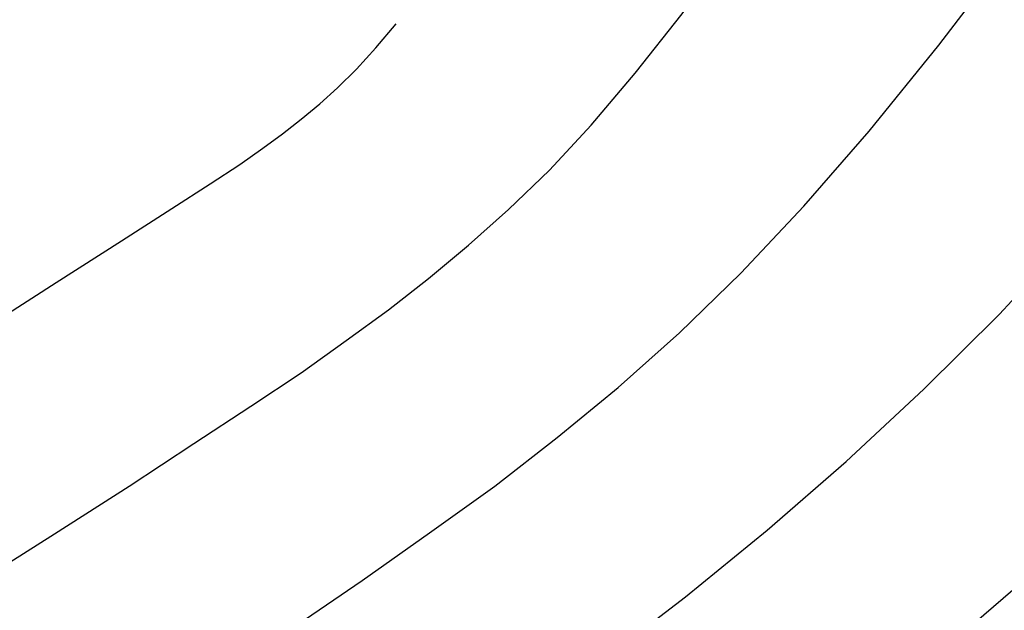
# Model space of a CAD drawing. Extents: x 0 to 363660, y 0 to 4201329.
# Tile 224 of 256: x 360280.34 to 360291.92, y 4200437.49 to 4200444.43. Entities that reach past the tile are written whole.
import ezdxf

# ---------------------------------------------------------------- set-up
doc = ezdxf.new("R2010")
doc.units = 0
doc.header["$LTSCALE"] = 0.5
doc.header["$MEASUREMENT"] = 0
doc.linetypes.add('CONTI', pattern=[0])
doc.layers.add('(032) Горизонтали утолщенные', color=32, linetype='Continuous', lineweight=30)
doc.layers.add('.', color=7, linetype='Continuous', lineweight=15)
doc.layers.add('GORIZDEFAULT', color=32, linetype='CONTI')

# ---------------------------------------------------------------- blocks, each defined once
blk = doc.blocks.new('gergrgrre')
at = {"layer": '(032) Горизонтали утолщенные', "color": 32}
for points in [[(360282.443, 4200430.679, 540), (360283.18, 4200431.16, 540), (360284.49, 4200432.03, 540), (360285.81, 4200432.94, 540), (360287.13, 4200433.87, 540), (360288.43, 4200434.82, 540), (360289.68, 4200435.78, 540), (360290.88, 4200436.75, 540), (360292.02, 4200437.73, 540), (360293.12, 4200438.72, 540), (360294.15, 4200439.71, 540), (360295.13, 4200440.71, 540), (360296.05, 4200441.71, 540), (360296.91, 4200442.71, 540), (360297.73, 4200443.74, 540), (360298.54, 4200444.81, 540), (360299.36, 4200445.95, 540), (360300.22, 4200447.18, 540), (360301.14, 4200448.52, 540), (360302.15, 4200450, 540), (360303.26, 4200451.61, 540), (360304.43, 4200453.32, 540), (360305.64, 4200455.06, 540)], [(360275.701, 4200438.099, 542), (360277.2, 4200439.06, 542), (360278.6, 4200439.96, 542), (360279.8, 4200440.72, 542), (360280.77, 4200441.34, 542), (360281.54, 4200441.83, 542), (360282.13, 4200442.21, 542), (360282.58, 4200442.5, 542), (360282.93, 4200442.73, 542), (360283.2, 4200442.92, 542), (360283.43, 4200443.09, 542), (360283.65, 4200443.26, 542), (360283.87, 4200443.44, 542), (360284.08, 4200443.63, 542), (360284.3, 4200443.85, 542), (360284.53, 4200444.1, 542), (360284.77, 4200444.38, 542)]]:
    blk.add_polyline3d(points, dxfattribs=at)
at = {"layer": 'GORIZDEFAULT', "color": 32}
for points in [[(360279.74, 4200437.75, 541.5), (360280.75, 4200438.39, 541.5), (360281.63, 4200438.95, 541.5), (360282.39, 4200439.45, 541.5), (360283.06, 4200439.89, 541.5), (360283.65, 4200440.28, 541.5), (360284.18, 4200440.66, 541.5), (360284.68, 4200441.02, 541.5), (360285.15, 4200441.39, 541.5), (360285.62, 4200441.78, 541.5), (360286.09, 4200442.2, 541.5), (360286.57, 4200442.66, 541.5), (360287.06, 4200443.19, 541.5), (360287.58, 4200443.8, 541.5), (360288.13, 4200444.5, 541.5), (360288.72, 4200445.3, 541.5), (360289.35, 4200446.19, 541.5), (360289.99, 4200447.14, 541.5), (360290.64, 4200448.13, 541.5), (360291.29, 4200449.13, 541.5), (360291.92, 4200450.13, 541.5)], [(360280.76, 4200432.532, 540.5), (360281.81, 4200433.2, 540.5), (360282.91, 4200433.92, 540.5), (360284.01, 4200434.65, 540.5), (360285.09, 4200435.39, 540.5), (360286.15, 4200436.13, 540.5), (360287.18, 4200436.89, 540.5), (360288.17, 4200437.65, 540.5), (360289.13, 4200438.43, 540.5), (360290.06, 4200439.24, 540.5), (360290.97, 4200440.09, 540.5), (360291.86, 4200440.97, 540.5), (360292.73, 4200441.91, 540.5), (360293.6, 4200442.92, 540.5), (360294.46, 4200443.99, 540.5), (360295.32, 4200445.11, 540.5), (360296.17, 4200446.29, 540.5), (360297.02, 4200447.49, 540.5), (360297.86, 4200448.71, 540.5), (360298.69, 4200449.94, 540.5), (360299.52, 4200451.17, 540.5), (360300.33, 4200452.37, 540.5), (360301.14, 4200453.57, 540.5), (360301.94, 4200454.75, 540.5)], [(360279.68, 4200434.77, 541), (360280.73, 4200435.44, 541), (360281.72, 4200436.08, 541), (360282.65, 4200436.68, 541), (360283.53, 4200437.27, 541), (360284.37, 4200437.84, 541), (360285.16, 4200438.4, 541), (360285.93, 4200438.95, 541), (360286.66, 4200439.52, 541), (360287.38, 4200440.11, 541), (360288.1, 4200440.75, 541), (360288.82, 4200441.45, 541), (360289.56, 4200442.24, 541), (360290.33, 4200443.12, 541), (360291.15, 4200444.13, 541), (360292.01, 4200445.26, 541), (360292.91, 4200446.49, 541), (360293.8, 4200447.76, 541), (360294.67, 4200449.03, 541), (360295.49, 4200450.24, 541), (360296.24, 4200451.36, 541), (360296.88, 4200452.33, 541), (360297.5, 4200453.28, 541), (360298.01, 4200454.07, 541)]]:
    blk.add_polyline3d(points, dxfattribs=at)

msp = doc.modelspace()

# ---------------------------------------------------------------- hatches: boundary and pattern name
at = {"layer": '.', "ltscale": 0.149071}
h = msp.add_hatch(color=256, dxfattribs=at)
h.dxf.hatch_style = 1
h.set_gradient(color1=(255, 255, 255), tint=1)
h.paths.add_polyline_path([(359890.241, 4200193.891), (361190.241, 4200193.891), (361190.241, 4201328.891), (359890.241, 4201328.891)])
h.paths.add_polyline_path([(359905.241, 4201313.891), (361175.241, 4201313.891), (361175.241, 4200208.891), (359905.241, 4200208.891)], flags=16)

# ---------------------------------------------------------------- block references
at = {"linetype": 'Continuous'}
msp.add_blockref('gergrgrre', (0, 0), dxfattribs=at)

doc.saveas('drawing.dxf')
